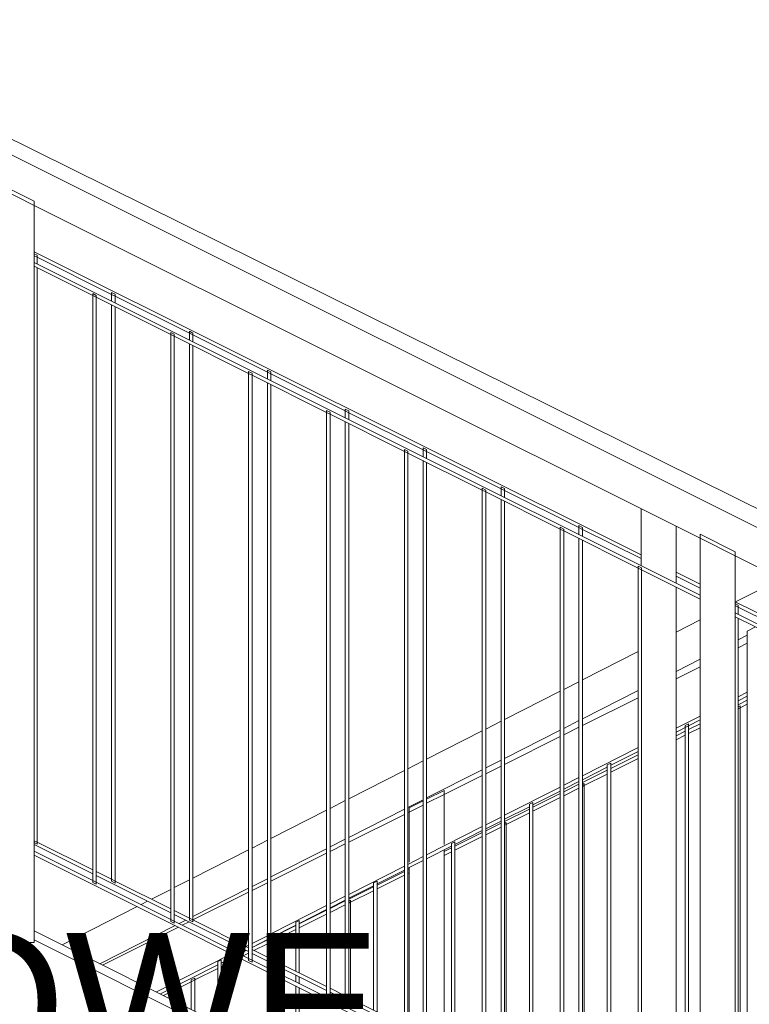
# Model space of a CAD drawing. Header units: centimetres. Extents: x -1103 to 10505, y -997 to 1780.
# Tile 90 of 102: x 10218 to 10322, y 205 to 345. Entities that reach past the tile are written whole.
import ezdxf

# ---------------------------------------------------------------- set-up
doc = ezdxf.new("R2010")
doc.units = ezdxf.units.CM
doc.header["$LTSCALE"] = 0.1
doc.header["$MEASUREMENT"] = 0
for name, color, linetype in [('2_barierki.ISTN', 7, 'Continuous'), ('2_lądowisko_IFC.ISTN', 7, 'Continuous'), ('3_opisy.K_IR', 7, 'Continuous')]:
    doc.layers.add(name, color=color, linetype=linetype)
doc.styles.add('GENERATED_STYLE_1', font='txt')

# ---------------------------------------------------------------- blocks, each defined once
blk = doc.blocks.new('ElemPrzekroju_731_2', base_point=(10358.23, -421.51))
at = {"layer": '2_lądowisko_IFC.ISTN', "color": 252, "linetype": 'Continuous', "lineweight": 9}
for p, q in [((10315.47, 167.8), (10220.47, 215.3)), ((10315.47, 166.51), (10220.47, 214.01))]:
    blk.add_line(p, q, dxfattribs=at)
blk = doc.blocks.new('ElemPrzekroju_837_2', base_point=(10358.23, -421.51))
at = {"layer": '2_barierki.ISTN', "color": 252, "linetype": 'Continuous', "lineweight": 0}
for p, q in [((10320.89, 255.68), (10322.19, 256.32)), ((10312.03, 251.25), (10315.47, 252.97)), ((10298.67, 244.58), (10306.61, 248.55)), ((10287.56, 239.04), (10295.5, 243)), ((10296, 243.25), (10298.17, 244.33)), ((10284.89, 237.7), (10287.06, 238.79)), ((10278.95, 234.74), (10284.39, 237.45)), ((10276.45, 233.49), (10278.95, 234.74)), ((10273.95, 232.25), (10275.95, 233.24)), ((10265.34, 227.95), (10273.28, 231.91)), ((10273.78, 232.16), (10273.95, 232.25)), ((10262.67, 226.61), (10264.84, 227.7)), ((10254.23, 222.4), (10262.17, 226.36)), ((10251.55, 221.07), (10253.73, 222.15)), ((10243.12, 216.85), (10251.05, 220.82)), ((10241.6, 216.1), (10242.56, 216.58)), ((10230.23, 210.42), (10241.04, 215.82))]:
    blk.add_line(p, q, dxfattribs=at)
blk = doc.blocks.new('ElemPrzekroju_839_2', base_point=(10358.23, -421.51))
at = {"layer": '2_barierki.ISTN', "color": 252, "linetype": 'Continuous', "lineweight": 0}
for p, q in [((10320.89, 247.54), (10322.19, 248.19)), ((10321.15, 247.11), (10322.19, 247.63)), ((10320.89, 246.98), (10321.15, 247.11)), ((10313.82, 244.02), (10315.47, 244.84)), ((10312.03, 243.12), (10313.32, 243.77)), ((10312.03, 242.56), (10313.32, 243.21)), ((10313.82, 243.46), (10315.47, 244.28)), ((10302.71, 238.47), (10306.61, 240.41)), ((10302.71, 237.91), (10306.61, 239.86)), ((10298.67, 236.45), (10302.21, 238.22)), ((10298.92, 236.02), (10302.21, 237.66)), ((10296, 235.12), (10298.17, 236.2)), ((10298.67, 235.89), (10298.92, 236.02)), ((10291.6, 232.92), (10295.5, 234.87)), ((10296, 234.56), (10298.17, 235.64)), ((10291.6, 232.36), (10295.5, 234.31)), ((10287.56, 230.9), (10291.1, 232.67)), ((10287.81, 230.47), (10291.1, 232.11)), ((10284.89, 229.57), (10287.06, 230.66)), ((10287.56, 230.35), (10287.81, 230.47)), ((10280.49, 227.38), (10284.39, 229.32)), ((10284.89, 229.01), (10287.06, 230.1)), ((10280.49, 226.82), (10284.39, 228.76)), ((10278.95, 226.61), (10279.99, 227.13)), ((10278.95, 226.05), (10279.99, 226.57)), ((10269.38, 221.83), (10273.28, 223.78)), ((10273.78, 224.03), (10273.95, 224.11)), ((10273.78, 223.47), (10273.95, 223.55)), ((10269.38, 221.27), (10273.28, 223.22)), ((10265.34, 219.81), (10268.88, 221.58)), ((10265.59, 219.38), (10268.88, 221.02)), ((10262.67, 218.48), (10264.84, 219.56)), ((10265.34, 219.25), (10265.59, 219.38)), ((10258.27, 216.28), (10262.17, 218.23)), ((10262.67, 217.92), (10264.84, 219)), ((10258.27, 215.73), (10262.17, 217.67)), ((10254.23, 214.27), (10257.77, 216.04)), ((10254.48, 213.83), (10257.77, 215.48)), ((10251.55, 212.93), (10253.73, 214.02)), ((10254.23, 213.71), (10254.48, 213.83)), ((10250.3, 211.75), (10251.05, 212.12)), ((10250.54, 212.43), (10250.71, 212.51)), ((10251.82, 212.51), (10253.73, 213.46)), ((10247.16, 210.18), (10249.74, 211.47)), ((10243.37, 208.29), (10246.66, 209.93)), ((10238.93, 206.07), (10242.87, 208.04)), ((10242.87, 208.04), (10243.37, 208.29))]:
    blk.add_line(p, q, dxfattribs=at)
blk = doc.blocks.new('ElemPrzekroju_844_2', base_point=(10358.23, -421.51))
at = {"layer": '2_barierki.ISTN', "color": 252, "linetype": 'Continuous', "lineweight": 0}
for p, q in [((10333.53, 267.85), (10009.53, 429.85)), ((10220.47, 318.79), (10215.47, 321.29)), ((10315.47, 271.29), (10220.47, 318.79)), ((10320.47, 268.79), (10315.47, 271.29)), ((10331.3, 263.38), (10320.47, 268.79))]:
    blk.add_line(p, q, dxfattribs=at)
blk = doc.blocks.new('ElemPrzekroju_845_2', base_point=(10358.23, -421.51))
at = {"layer": '2_barierki.ISTN', "color": 252, "linetype": 'Continuous', "lineweight": 0}
for p, q in [((10228.83, 222.48), (10220.47, 226.66)), ((10315.47, 178.6), (10220.47, 226.1)), ((10229.33, 222.23), (10228.83, 222.48)), ((10239.94, 216.93), (10229.33, 222.23)), ((10240.44, 216.68), (10239.94, 216.93)), ((10251.05, 211.37), (10240.44, 216.68)), ((10251.55, 211.12), (10251.05, 211.37)), ((10262.17, 205.82), (10251.55, 211.12)), ((10262.67, 205.57), (10262.17, 205.82)), ((10273.28, 200.26), (10262.67, 205.57))]:
    blk.add_line(p, q, dxfattribs=at)
blk = doc.blocks.new('ElemPrzekroju_846_2', base_point=(10358.23, -421.51))
at = {"layer": '2_barierki.ISTN', "color": 252, "linetype": 'Continuous', "lineweight": 0}
for p, q in [((10315.47, 263.16), (10220.47, 310.66)), ((10228.83, 305.92), (10220.47, 310.1)), ((10229.33, 305.67), (10228.83, 305.92)), ((10239.94, 300.37), (10229.33, 305.67)), ((10240.44, 300.12), (10239.94, 300.37)), ((10251.05, 294.81), (10240.44, 300.12)), ((10251.55, 294.56), (10251.05, 294.81)), ((10262.17, 289.26), (10251.55, 294.56)), ((10262.67, 289.01), (10262.17, 289.26)), ((10273.28, 283.7), (10262.67, 289.01)), ((10273.78, 283.45), (10273.28, 283.7)), ((10284.39, 278.15), (10273.78, 283.45)), ((10284.89, 277.9), (10284.39, 278.15)), ((10295.5, 272.59), (10284.89, 277.9)), ((10296, 272.34), (10295.5, 272.59)), ((10306.61, 267.04), (10296, 272.34)), ((10307.11, 266.79), (10306.61, 267.04)), ((10315.47, 262.6), (10307.11, 266.79)), ((10331.03, 255.38), (10320.47, 260.66)), ((10328.83, 255.92), (10320.47, 260.1))]:
    blk.add_line(p, q, dxfattribs=at)
blk = doc.blocks.new('ElemPrzekroju_883_2', base_point=(10358.23, -421.51))
at = {"layer": '2_barierki.ISTN', "color": 252, "linetype": 'Continuous', "lineweight": 0}
for p, q in [((10320.52, 262.22), (10324.69, 264.34)), ((10312.03, 257.9), (10315.47, 259.65)), ((10320.89, 256.81), (10322.19, 257.46)), ((10298.67, 251.1), (10306.61, 255.14)), ((10312.03, 252.31), (10315.47, 254.06)), ((10296, 249.74), (10298.17, 250.84)), ((10287.56, 245.44), (10295.5, 249.48)), ((10298.67, 245.53), (10306.61, 249.56)), ((10284.89, 244.08), (10287.06, 245.19)), ((10296, 244.18), (10298.17, 245.28)), ((10276.45, 239.78), (10284.39, 243.83)), ((10287.56, 239.89), (10295.5, 243.92)), ((10273.78, 238.42), (10275.95, 239.53)), ((10284.89, 238.54), (10287.06, 239.64)), ((10265.34, 234.13), (10273.28, 238.17)), ((10276.45, 234.26), (10284.39, 238.28)), ((10262.67, 232.77), (10264.84, 233.87)), ((10273.78, 232.9), (10275.95, 234)), ((10254.23, 228.47), (10262.17, 232.51)), ((10265.34, 228.62), (10273.28, 232.65)), ((10251.55, 227.11), (10253.73, 228.22)), ((10262.67, 227.26), (10264.84, 228.36)), ((10243.12, 222.82), (10251.05, 226.86)), ((10254.23, 222.98), (10262.17, 227.01)), ((10240.44, 221.46), (10242.62, 222.56)), ((10251.55, 221.62), (10253.73, 222.73)), ((10237.2, 219.81), (10239.94, 221.2)), ((10243.12, 217.34), (10251.05, 221.37)), ((10235.71, 219.05), (10236.65, 219.53)), ((10224.44, 213.31), (10235.15, 218.76)), ((10241.13, 216.33), (10242.08, 216.82)), ((10229.85, 210.61), (10240.58, 216.05))]:
    blk.add_line(p, q, dxfattribs=at)
blk = doc.blocks.new('ElemPrzekroju_885_2', base_point=(10358.23, -421.51))
at = {"layer": '2_barierki.ISTN', "color": 252, "linetype": 'Continuous', "lineweight": 0}
for p, q in [((10320.89, 248.69), (10322.19, 249.35)), ((10320.89, 248.13), (10322.19, 248.79)), ((10312.03, 244.2), (10315.47, 245.94)), ((10312.03, 243.64), (10315.47, 245.38)), ((10298.67, 237.41), (10306.61, 241.44)), ((10302.71, 238.91), (10306.61, 240.88)), ((10298.67, 236.85), (10302.21, 238.65)), ((10296, 236.06), (10298.17, 237.16)), ((10296, 235.5), (10298.17, 236.6)), ((10287.56, 231.78), (10295.5, 235.8)), ((10291.6, 233.27), (10295.5, 235.24)), ((10287.56, 231.21), (10291.1, 233.01)), ((10284.89, 230.42), (10287.06, 231.52)), ((10284.89, 229.86), (10287.06, 230.96)), ((10276.45, 226.14), (10284.39, 230.17)), ((10280.49, 227.63), (10284.39, 229.61)), ((10276.45, 225.58), (10279.99, 227.37)), ((10273.78, 224.78), (10275.95, 225.88)), ((10273.78, 224.22), (10275.95, 225.32)), ((10265.34, 220.5), (10273.28, 224.53)), ((10269.38, 221.99), (10273.28, 223.97)), ((10265.34, 219.94), (10268.88, 221.73)), ((10262.67, 219.14), (10264.84, 220.24)), ((10262.67, 218.58), (10264.84, 219.68)), ((10254.23, 214.86), (10262.17, 218.89)), ((10258.27, 216.35), (10262.17, 218.33)), ((10254.23, 214.3), (10257.77, 216.1)), ((10251.55, 213.5), (10253.73, 214.6)), ((10251.55, 212.94), (10253.73, 214.04)), ((10249.19, 212.3), (10250.15, 212.79)), ((10249.75, 212.03), (10250.7, 212.51)), ((10250.7, 213.07), (10251.05, 213.25)), ((10237.91, 206.58), (10248.64, 212.02)), ((10247.16, 210.71), (10249.19, 211.74)), ((10238.47, 206.3), (10246.66, 210.46))]:
    blk.add_line(p, q, dxfattribs=at)
blk = doc.blocks.new('ElemPrzekroju_888_2', base_point=(10358.23, -421.51))
at = {"layer": '2_barierki.ISTN', "color": 252, "linetype": 'Continuous', "lineweight": 0}
blk.add_line((10330.88, 271.91), (10009.53, 431.17), dxfattribs=at)
blk = doc.blocks.new('ElemPrzekroju_889_2', base_point=(10358.23, -421.51))
at = {"layer": '2_barierki.ISTN', "color": 252, "linetype": 'Continuous', "lineweight": 0}
for p, q in [((10220.89, 227.95), (10220.47, 228.16)), ((10228.83, 223.43), (10220.47, 227.6)), ((10228.83, 223.99), (10220.89, 227.95)), ((10231.5, 222.65), (10229.33, 223.74)), ((10239.94, 217.88), (10229.33, 223.18)), ((10232, 222.4), (10231.5, 222.65)), ((10239.94, 218.44), (10232, 222.4)), ((10242.62, 217.11), (10240.44, 218.19)), ((10251.05, 212.33), (10240.44, 217.63)), ((10243.12, 216.86), (10242.62, 217.11)), ((10251.05, 212.89), (10243.12, 216.86)), ((10253.73, 211.56), (10251.55, 212.64)), ((10262.17, 206.79), (10251.55, 212.08)), ((10254.23, 211.31), (10253.73, 211.56)), ((10262.17, 207.35), (10254.23, 211.31)), ((10264.84, 206.01), (10262.67, 207.1)), ((10273.28, 201.24), (10262.67, 206.54)), ((10265.34, 205.76), (10264.84, 206.01)), ((10273.28, 201.8), (10265.34, 205.76))]:
    blk.add_line(p, q, dxfattribs=at)
blk = doc.blocks.new('ElemPrzekroju_890_2', base_point=(10358.23, -421.51))
at = {"layer": '2_barierki.ISTN', "color": 252, "linetype": 'Continuous', "lineweight": 0}
for p, q in [((10307.03, 268.95), (10220.47, 312.16)), ((10220.89, 311.39), (10220.47, 311.6)), ((10231.5, 306.09), (10220.89, 311.39)), ((10232, 305.84), (10231.5, 306.09)), ((10242.62, 300.55), (10232, 305.84)), ((10243.12, 300.3), (10242.62, 300.55)), ((10253.73, 295), (10243.12, 300.3)), ((10254.23, 294.75), (10253.73, 295)), ((10264.84, 289.46), (10254.23, 294.75)), ((10265.34, 289.21), (10264.84, 289.46)), ((10275.95, 283.91), (10265.34, 289.21)), ((10276.45, 283.66), (10275.95, 283.91)), ((10287.06, 278.36), (10276.45, 283.66)), ((10287.56, 278.11), (10287.06, 278.36)), ((10298.17, 272.82), (10287.56, 278.11)), ((10298.67, 272.57), (10298.17, 272.82)), ((10307.03, 268.39), (10298.67, 272.57)), ((10315.47, 264.74), (10312.03, 266.46)), ((10315.47, 264.18), (10312.03, 265.9)), ((10326.1, 259.44), (10320.47, 262.25)), ((10320.89, 261.48), (10320.47, 261.69)), ((10326.1, 258.88), (10320.89, 261.48))]:
    blk.add_line(p, q, dxfattribs=at)
blk = doc.blocks.new('ElemPrzekroju_1266_2', base_point=(10358.23, -421.51))
at = {"layer": '2_barierki.ISTN', "color": 252, "linetype": 'Continuous', "lineweight": 0}
for p, q in [((10276.45, 234.08), (10278.95, 235.33)), ((10278.95, 234.74), (10278.95, 235.33)), ((10278.95, 227.61), (10278.95, 234.74)), ((10273.95, 232.83), (10275.95, 233.83)), ((10273.95, 232.25), (10273.95, 232.83)), ((10273.95, 225.09), (10273.95, 232.25)), ((10278.95, 198.97), (10278.95, 226.85)), ((10278.95, 226.85), (10278.95, 226.85)), ((10273.95, 201.46), (10273.95, 224.31)), ((10273.95, 199.92), (10273.95, 200.91)), ((10273.95, 188.56), (10273.95, 199.36)), ((10278.95, 197.42), (10278.95, 198.41)), ((10278.95, 197.42), (10278.95, 197.42)), ((10278.95, 186.06), (10278.95, 196.86)), ((10273.95, 140.98), (10273.95, 166.2)), ((10278.95, 143.51), (10278.95, 163.7)), ((10278.95, 134.49), (10278.95, 142.95)), ((10278.95, 142.95), (10278.95, 142.95)), ((10273.95, 134.49), (10273.95, 140.42))]:
    blk.add_line(p, q, dxfattribs=at)
blk = doc.blocks.new('ElemPrzekroju_1272_2', base_point=(10358.23, -421.51))
at = {"layer": '2_barierki.ISTN', "color": 252, "linetype": 'Continuous', "lineweight": 0}
for p, q in [((10242.87, 208.32), (10243.37, 208.57)), ((10242.87, 208.04), (10242.87, 208.32)), ((10242.87, 204.1), (10242.87, 208.04)), ((10243.37, 208.29), (10243.37, 208.57)), ((10243.37, 203.85), (10243.37, 208.29)), ((10242.87, 134.49), (10242.87, 181.74)), ((10243.37, 134.49), (10243.37, 181.49))]:
    blk.add_line(p, q, dxfattribs=at)
blk = doc.blocks.new('ElemPrzekroju_1273_2', base_point=(10358.23, -421.51))
at = {"layer": '2_barierki.ISTN', "color": 252, "linetype": 'Continuous', "lineweight": 0}
for p, q in [((10254.23, 213.99), (10254.48, 214.11)), ((10254.48, 213.83), (10254.48, 214.11)), ((10254.48, 211.18), (10254.48, 213.83)), ((10253.98, 209.91), (10253.98, 210.87)), ((10253.98, 198.55), (10253.98, 209.35)), ((10254.48, 209.66), (10254.48, 210.62)), ((10254.48, 198.3), (10254.48, 209.1)), ((10253.98, 134.49), (10253.98, 176.19)), ((10254.48, 134.49), (10254.48, 175.94))]:
    blk.add_line(p, q, dxfattribs=at)
blk = doc.blocks.new('ElemPrzekroju_1274_2', base_point=(10358.23, -421.51))
at = {"layer": '2_barierki.ISTN', "color": 252, "linetype": 'Continuous', "lineweight": 0}
for p, q in [((10265.34, 219.53), (10265.59, 219.66)), ((10265.59, 219.38), (10265.59, 219.66)), ((10265.59, 205.64), (10265.59, 219.38)), ((10265.09, 204.35), (10265.09, 205.33)), ((10265.59, 204.1), (10265.59, 205.08)), ((10265.09, 192.99), (10265.09, 203.8)), ((10265.59, 192.74), (10265.59, 203.55)), ((10265.09, 136.5), (10265.09, 170.63)), ((10265.59, 136.76), (10265.59, 170.38)), ((10265.09, 135.69), (10265.09, 135.94)), ((10265.09, 135.41), (10265.09, 135.69)), ((10265.09, 135.41), (10265.59, 135.66)), ((10265.59, 135.94), (10265.59, 136.2)), ((10265.59, 136.2), (10265.59, 136.2)), ((10265.59, 135.66), (10265.59, 135.94))]:
    blk.add_line(p, q, dxfattribs=at)
blk = doc.blocks.new('ElemPrzekroju_1275_2', base_point=(10358.23, -421.51))
at = {"layer": '2_barierki.ISTN', "color": 252, "linetype": 'Continuous', "lineweight": 0}
for p, q in [((10287.56, 230.63), (10287.81, 230.75)), ((10287.81, 230.47), (10287.81, 230.75)), ((10287.81, 194.55), (10287.81, 230.47)), ((10287.31, 193.24), (10287.31, 194.24)), ((10287.81, 192.99), (10287.81, 193.99)), ((10287.31, 181.88), (10287.31, 192.68)), ((10287.81, 181.63), (10287.81, 192.43)), ((10287.31, 147.73), (10287.31, 159.52)), ((10287.81, 147.99), (10287.81, 159.27)), ((10287.31, 146.78), (10287.31, 147.17)), ((10287.31, 146.5), (10287.31, 146.78)), ((10287.31, 146.5), (10287.81, 146.75)), ((10287.81, 147.03), (10287.81, 147.42)), ((10287.81, 147.42), (10287.81, 147.42)), ((10287.81, 146.75), (10287.81, 147.03))]:
    blk.add_line(p, q, dxfattribs=at)
blk = doc.blocks.new('ElemPrzekroju_1276_2', base_point=(10358.23, -421.51))
at = {"layer": '2_barierki.ISTN', "color": 252, "linetype": 'Continuous', "lineweight": 0}
for p, q in [((10298.67, 236.17), (10298.92, 236.3)), ((10298.92, 236.02), (10298.92, 236.3)), ((10298.92, 189), (10298.92, 236.02)), ((10298.42, 187.69), (10298.42, 188.69)), ((10298.92, 187.44), (10298.92, 188.44)), ((10298.42, 176.32), (10298.42, 187.13)), ((10298.92, 176.07), (10298.92, 186.88)), ((10298.42, 153.35), (10298.42, 153.96)), ((10298.92, 153.6), (10298.92, 153.71)), ((10298.42, 152.33), (10298.42, 152.79)), ((10298.42, 152.05), (10298.42, 152.33)), ((10298.42, 152.05), (10298.92, 152.3)), ((10298.92, 152.58), (10298.92, 153.04)), ((10298.92, 153.04), (10298.92, 153.04)), ((10298.92, 152.3), (10298.92, 152.58))]:
    blk.add_line(p, q, dxfattribs=at)
blk = doc.blocks.new('ElemPrzekroju_1277_2', base_point=(10358.23, -421.51))
at = {"layer": '2_barierki.ISTN', "color": 252, "linetype": 'Continuous', "lineweight": 0}
for p, q in [((10320.89, 247.26), (10321.15, 247.39)), ((10321.15, 247.11), (10321.15, 247.39)), ((10321.15, 177.91), (10321.15, 247.11)), ((10320.65, 176.58), (10320.65, 177.6)), ((10321.15, 176.33), (10321.15, 177.35)), ((10320.65, 165.21), (10320.65, 176.02)), ((10321.15, 164.96), (10321.15, 175.77))]:
    blk.add_line(p, q, dxfattribs=at)
blk = doc.blocks.new('ElemPrzekroju_1305_2', base_point=(10358.23, -421.51))
at = {"layer": '2_barierki.ISTN', "color": 252, "linetype": 'Continuous', "lineweight": 0}
for p, q in [((10315.47, 271.88), (10320.47, 269.38)), ((10315.47, 271.29), (10315.47, 271.88)), ((10315.47, 163.63), (10315.47, 271.29)), ((10320.47, 268.79), (10320.47, 269.38)), ((10320.47, 163.63), (10320.47, 268.79)), ((10315.47, 163.63), (10320.47, 163.63))]:
    blk.add_line(p, q, dxfattribs=at)
blk = doc.blocks.new('ElemPrzekroju_1307_2', base_point=(10358.23, -421.51))
at = {"layer": '2_barierki.ISTN', "color": 252, "linetype": 'Continuous', "lineweight": 0}
for p, q in [((10215.47, 321.88), (10220.47, 319.38)), ((10215.47, 321.29), (10215.47, 321.88)), ((10215.47, 213.63), (10215.47, 321.29)), ((10220.47, 318.79), (10220.47, 319.38)), ((10220.47, 213.63), (10220.47, 318.79)), ((10215.47, 213.63), (10220.47, 213.63))]:
    blk.add_line(p, q, dxfattribs=at)
blk = doc.blocks.new('ElemPrzekroju_1308_2', base_point=(10358.23, -421.51))
at = {"layer": '2_barierki.ISTN', "color": 252, "linetype": 'Continuous', "lineweight": 0}
for p, q in [((10306.61, 267.32), (10307.11, 267.07)), ((10306.61, 267.04), (10306.61, 267.32)), ((10306.61, 183.59), (10306.61, 267.04)), ((10307.11, 266.79), (10307.11, 267.07)), ((10307.11, 183.34), (10307.11, 266.79)), ((10306.61, 183.32), (10306.61, 183.59)), ((10306.61, 183.32), (10307.11, 183.07)), ((10307.11, 183.07), (10307.11, 183.34))]:
    blk.add_line(p, q, dxfattribs=at)
blk = doc.blocks.new('ElemPrzekroju_1309_2', base_point=(10358.23, -421.51))
at = {"layer": '2_barierki.ISTN', "color": 252, "linetype": 'Continuous', "lineweight": 0}
for p, q in [((10295.5, 272.87), (10296, 272.62)), ((10295.5, 272.59), (10295.5, 272.87)), ((10295.5, 189.15), (10295.5, 272.59)), ((10296, 272.34), (10296, 272.62)), ((10296, 188.9), (10296, 272.34)), ((10295.5, 188.87), (10295.5, 189.15)), ((10295.5, 188.87), (10296, 188.62)), ((10296, 188.62), (10296, 188.9))]:
    blk.add_line(p, q, dxfattribs=at)
blk = doc.blocks.new('ElemPrzekroju_1310_2', base_point=(10358.23, -421.51))
at = {"layer": '2_barierki.ISTN', "color": 252, "linetype": 'Continuous', "lineweight": 0}
for p, q in [((10284.39, 278.43), (10284.89, 278.18)), ((10284.39, 278.15), (10284.39, 278.43)), ((10284.39, 194.71), (10284.39, 278.15)), ((10284.89, 277.9), (10284.89, 278.18)), ((10284.89, 194.46), (10284.89, 277.9)), ((10284.39, 194.43), (10284.39, 194.71)), ((10284.39, 194.43), (10284.89, 194.18)), ((10284.89, 194.18), (10284.89, 194.46))]:
    blk.add_line(p, q, dxfattribs=at)
blk = doc.blocks.new('ElemPrzekroju_1311_2', base_point=(10358.23, -421.51))
at = {"layer": '2_barierki.ISTN', "color": 252, "linetype": 'Continuous', "lineweight": 0}
for p, q in [((10273.28, 283.98), (10273.78, 283.73)), ((10273.28, 283.7), (10273.28, 283.98)), ((10273.78, 283.45), (10273.78, 283.73)), ((10273.28, 200.26), (10273.28, 283.7)), ((10273.78, 200.01), (10273.78, 283.45)), ((10273.28, 199.98), (10273.28, 200.26)), ((10273.28, 199.98), (10273.78, 199.73)), ((10273.78, 199.73), (10273.78, 200.01))]:
    blk.add_line(p, q, dxfattribs=at)
blk = doc.blocks.new('ElemPrzekroju_1312_2', base_point=(10358.23, -421.51))
at = {"layer": '2_barierki.ISTN', "color": 252, "linetype": 'Continuous', "lineweight": 0}
for p, q in [((10262.17, 289.54), (10262.67, 289.29)), ((10262.17, 289.26), (10262.17, 289.54)), ((10262.17, 205.82), (10262.17, 289.26)), ((10262.67, 289.01), (10262.67, 289.29)), ((10262.67, 205.57), (10262.67, 289.01)), ((10262.17, 205.54), (10262.17, 205.82)), ((10262.17, 205.54), (10262.67, 205.29)), ((10262.67, 205.29), (10262.67, 205.57))]:
    blk.add_line(p, q, dxfattribs=at)
blk = doc.blocks.new('ElemPrzekroju_1313_2', base_point=(10358.23, -421.51))
at = {"layer": '2_barierki.ISTN', "color": 252, "linetype": 'Continuous', "lineweight": 0}
for p, q in [((10251.05, 295.09), (10251.55, 294.84)), ((10251.05, 294.81), (10251.05, 295.09)), ((10251.05, 211.37), (10251.05, 294.81)), ((10251.55, 294.56), (10251.55, 294.84)), ((10251.55, 211.12), (10251.55, 294.56)), ((10251.05, 211.09), (10251.05, 211.37)), ((10251.05, 211.09), (10251.55, 210.84)), ((10251.55, 210.84), (10251.55, 211.12))]:
    blk.add_line(p, q, dxfattribs=at)
blk = doc.blocks.new('ElemPrzekroju_1314_2', base_point=(10358.23, -421.51))
at = {"layer": '2_barierki.ISTN', "color": 252, "linetype": 'Continuous', "lineweight": 0}
for p, q in [((10239.94, 300.65), (10240.44, 300.4)), ((10239.94, 300.37), (10239.94, 300.65)), ((10239.94, 216.93), (10239.94, 300.37)), ((10240.44, 300.12), (10240.44, 300.4)), ((10240.44, 216.68), (10240.44, 300.12)), ((10239.94, 216.65), (10239.94, 216.93)), ((10239.94, 216.65), (10240.44, 216.4)), ((10240.44, 216.4), (10240.44, 216.68))]:
    blk.add_line(p, q, dxfattribs=at)
blk = doc.blocks.new('ElemPrzekroju_1315_2', base_point=(10358.23, -421.51))
at = {"layer": '2_barierki.ISTN', "color": 252, "linetype": 'Continuous', "lineweight": 0}
for p, q in [((10228.83, 306.2), (10229.33, 305.95)), ((10228.83, 305.92), (10228.83, 306.2)), ((10228.83, 222.48), (10228.83, 305.92)), ((10229.33, 305.67), (10229.33, 305.95)), ((10229.33, 222.23), (10229.33, 305.67)), ((10228.83, 222.2), (10228.83, 222.48)), ((10228.83, 222.2), (10229.33, 221.95)), ((10229.33, 221.95), (10229.33, 222.23))]:
    blk.add_line(p, q, dxfattribs=at)
blk = doc.blocks.new('ElemPrzekroju_1540_2', base_point=(10358.23, -421.51))
at = {"layer": '2_barierki.ISTN', "color": 252, "linetype": 'Continuous', "lineweight": 0}
for p, q in [((10307.03, 267.38), (10307.03, 275.51)), ((10312.03, 264.88), (10312.03, 273.01)), ((10312.03, 180.88), (10312.03, 264.32)), ((10307.03, 172.02), (10307.03, 182.82)), ((10312.03, 169.52), (10312.03, 180.32))]:
    blk.add_line(p, q, dxfattribs=at)
blk = doc.blocks.new('ElemPrzekroju_1541_2', base_point=(10358.23, -421.51))
at = {"layer": '2_barierki.ISTN', "color": 252, "linetype": 'Continuous', "lineweight": 0}
for p, q in [((10320.47, 261.97), (10320.89, 261.76)), ((10320.89, 261.48), (10320.89, 261.76)), ((10320.89, 260.45), (10320.89, 261.48)), ((10320.89, 178.03), (10320.89, 259.89)), ((10320.47, 177.97), (10320.89, 177.76)), ((10320.89, 177.76), (10320.89, 178.03))]:
    blk.add_line(p, q, dxfattribs=at)
blk = doc.blocks.new('ElemPrzekroju_1543_2', base_point=(10358.23, -421.51))
at = {"layer": '2_barierki.ISTN', "color": 252, "linetype": 'Continuous', "lineweight": 0}
for p, q in [((10298.17, 273.1), (10298.67, 272.85)), ((10298.17, 272.82), (10298.17, 273.1)), ((10298.17, 271.81), (10298.17, 272.82)), ((10298.67, 272.57), (10298.67, 272.85)), ((10298.67, 271.56), (10298.67, 272.57)), ((10298.17, 189.38), (10298.17, 271.26)), ((10298.67, 189.13), (10298.67, 271.01)), ((10298.17, 189.1), (10298.17, 189.38)), ((10298.17, 189.1), (10298.67, 188.85)), ((10298.67, 188.85), (10298.67, 189.13))]:
    blk.add_line(p, q, dxfattribs=at)
blk = doc.blocks.new('ElemPrzekroju_1544_2', base_point=(10358.23, -421.51))
at = {"layer": '2_barierki.ISTN', "color": 252, "linetype": 'Continuous', "lineweight": 0}
for p, q in [((10287.06, 278.64), (10287.56, 278.39)), ((10287.06, 278.36), (10287.06, 278.64)), ((10287.06, 277.37), (10287.06, 278.36)), ((10287.56, 278.11), (10287.56, 278.39)), ((10287.56, 277.12), (10287.56, 278.11)), ((10287.06, 194.92), (10287.06, 276.81)), ((10287.56, 194.67), (10287.56, 276.56)), ((10287.06, 194.64), (10287.06, 194.92)), ((10287.06, 194.64), (10287.56, 194.39)), ((10287.56, 194.39), (10287.56, 194.67))]:
    blk.add_line(p, q, dxfattribs=at)
blk = doc.blocks.new('ElemPrzekroju_1545_2', base_point=(10358.23, -421.51))
at = {"layer": '2_barierki.ISTN', "color": 252, "linetype": 'Continuous', "lineweight": 0}
for p, q in [((10275.95, 284.19), (10276.45, 283.94)), ((10275.95, 283.91), (10275.95, 284.19)), ((10275.95, 282.93), (10275.95, 283.91)), ((10276.45, 283.66), (10276.45, 283.94)), ((10275.95, 200.47), (10275.95, 282.37)), ((10276.45, 282.68), (10276.45, 283.66)), ((10276.45, 200.22), (10276.45, 282.12)), ((10275.95, 200.19), (10275.95, 200.47)), ((10275.95, 200.19), (10276.45, 199.94)), ((10276.45, 199.94), (10276.45, 200.22))]:
    blk.add_line(p, q, dxfattribs=at)
blk = doc.blocks.new('ElemPrzekroju_1546_2', base_point=(10358.23, -421.51))
at = {"layer": '2_barierki.ISTN', "color": 252, "linetype": 'Continuous', "lineweight": 0}
for p, q in [((10264.84, 289.73), (10265.34, 289.48)), ((10264.84, 289.46), (10264.84, 289.73)), ((10264.84, 288.48), (10264.84, 289.46)), ((10265.34, 289.21), (10265.34, 289.48)), ((10265.34, 288.23), (10265.34, 289.21)), ((10264.84, 206.01), (10264.84, 287.92)), ((10265.34, 205.76), (10265.34, 287.67)), ((10264.84, 205.73), (10264.84, 206.01)), ((10264.84, 205.73), (10265.34, 205.48)), ((10265.34, 205.48), (10265.34, 205.76))]:
    blk.add_line(p, q, dxfattribs=at)
blk = doc.blocks.new('ElemPrzekroju_1547_2', base_point=(10358.23, -421.51))
at = {"layer": '2_barierki.ISTN', "color": 252, "linetype": 'Continuous', "lineweight": 0}
for p, q in [((10253.73, 295.28), (10254.23, 295.03)), ((10253.73, 295), (10253.73, 295.28)), ((10253.73, 294.04), (10253.73, 295)), ((10254.23, 294.75), (10254.23, 295.03)), ((10254.23, 293.79), (10254.23, 294.75)), ((10253.73, 211.56), (10253.73, 293.48)), ((10254.23, 211.31), (10254.23, 293.23)), ((10253.73, 211.28), (10253.73, 211.56)), ((10253.73, 211.28), (10254.23, 211.03)), ((10254.23, 211.03), (10254.23, 211.31))]:
    blk.add_line(p, q, dxfattribs=at)
blk = doc.blocks.new('ElemPrzekroju_1548_2', base_point=(10358.23, -421.51))
at = {"layer": '2_barierki.ISTN', "color": 252, "linetype": 'Continuous', "lineweight": 0}
for p, q in [((10242.62, 300.83), (10243.12, 300.58)), ((10242.62, 300.55), (10242.62, 300.83)), ((10243.12, 300.3), (10243.12, 300.58)), ((10242.62, 299.59), (10242.62, 300.55)), ((10243.12, 299.34), (10243.12, 300.3)), ((10242.62, 217.11), (10242.62, 299.03)), ((10243.12, 216.86), (10243.12, 298.78)), ((10242.62, 216.83), (10242.62, 217.11)), ((10242.62, 216.83), (10243.12, 216.58)), ((10243.12, 216.58), (10243.12, 216.86))]:
    blk.add_line(p, q, dxfattribs=at)
blk = doc.blocks.new('ElemPrzekroju_1549_2', base_point=(10358.23, -421.51))
at = {"layer": '2_barierki.ISTN', "color": 252, "linetype": 'Continuous', "lineweight": 0}
for p, q in [((10231.5, 306.37), (10232, 306.12)), ((10231.5, 306.09), (10231.5, 306.37)), ((10231.5, 305.15), (10231.5, 306.09)), ((10232, 305.84), (10232, 306.12)), ((10232, 304.9), (10232, 305.84)), ((10231.5, 222.65), (10231.5, 304.59)), ((10232, 222.4), (10232, 304.34)), ((10231.5, 222.37), (10231.5, 222.65)), ((10231.5, 222.37), (10232, 222.12)), ((10232, 222.12), (10232, 222.4))]:
    blk.add_line(p, q, dxfattribs=at)
blk = doc.blocks.new('ElemPrzekroju_1550_2', base_point=(10358.23, -421.51))
at = {"layer": '2_barierki.ISTN', "color": 252, "linetype": 'Continuous', "lineweight": 0}
for p, q in [((10220.47, 311.88), (10220.89, 311.67)), ((10220.89, 311.39), (10220.89, 311.67)), ((10220.89, 310.45), (10220.89, 311.39)), ((10220.89, 227.95), (10220.89, 309.89)), ((10220.47, 227.88), (10220.89, 227.67)), ((10220.89, 227.67), (10220.89, 227.95))]:
    blk.add_line(p, q, dxfattribs=at)
blk = doc.blocks.new('ElemPrzekroju_1720_2', base_point=(10358.23, -421.51))
at = {"layer": '2_barierki.ISTN', "color": 252, "linetype": 'Continuous', "lineweight": 0}
for p, q in [((10246.66, 210.91), (10247.16, 211.16)), ((10246.66, 202.21), (10246.66, 210.91)), ((10247.16, 201.96), (10247.16, 211.16)), ((10246.66, 134.49), (10246.66, 179.85)), ((10247.16, 134.49), (10247.16, 179.6))]:
    blk.add_line(p, q, dxfattribs=at)
blk = doc.blocks.new('ElemPrzekroju_1721_2', base_point=(10358.23, -421.51))
at = {"layer": '2_barierki.ISTN', "color": 252, "linetype": 'Continuous', "lineweight": 0}
for p, q in [((10257.77, 216.52), (10258.27, 216.78)), ((10257.77, 209.54), (10257.77, 216.52)), ((10258.27, 209.29), (10258.27, 216.78)), ((10257.77, 208.01), (10257.77, 208.98)), ((10258.27, 207.76), (10258.27, 208.73)), ((10257.77, 196.65), (10257.77, 207.46)), ((10258.27, 196.4), (10258.27, 207.21)), ((10257.77, 134.49), (10257.77, 174.29)), ((10258.27, 134.49), (10258.27, 174.04))]:
    blk.add_line(p, q, dxfattribs=at)
blk = doc.blocks.new('ElemPrzekroju_1722_2', base_point=(10358.23, -421.51))
at = {"layer": '2_barierki.ISTN', "color": 252, "linetype": 'Continuous', "lineweight": 0}
for p, q in [((10268.88, 222.14), (10269.38, 222.39)), ((10268.88, 204), (10268.88, 222.14)), ((10269.38, 203.75), (10269.38, 222.39)), ((10268.88, 202.46), (10268.88, 203.44)), ((10269.38, 202.21), (10269.38, 203.19)), ((10268.88, 191.1), (10268.88, 201.9)), ((10269.38, 190.85), (10269.38, 201.65)), ((10268.88, 138.42), (10268.88, 168.73)), ((10269.38, 138.67), (10269.38, 168.48)), ((10268.88, 138.14), (10268.88, 138.42)), ((10268.88, 138.14), (10269.38, 138.39)), ((10269.38, 138.39), (10269.38, 138.67))]:
    blk.add_line(p, q, dxfattribs=at)
blk = doc.blocks.new('ElemPrzekroju_1723_2', base_point=(10358.23, -421.51))
at = {"layer": '2_barierki.ISTN', "color": 252, "linetype": 'Continuous', "lineweight": 0}
for p, q in [((10279.99, 227.75), (10280.49, 228.01)), ((10279.99, 198.45), (10279.99, 227.75)), ((10280.49, 198.2), (10280.49, 228.01)), ((10279.99, 196.9), (10279.99, 197.89)), ((10280.49, 196.65), (10280.49, 197.64)), ((10279.99, 185.54), (10279.99, 196.34)), ((10280.49, 185.29), (10280.49, 196.09)), ((10279.99, 144.03), (10279.99, 163.18)), ((10280.49, 144.29), (10280.49, 162.93)), ((10279.99, 143.75), (10279.99, 144.03)), ((10279.99, 143.75), (10280.49, 144.01)), ((10280.49, 144.01), (10280.49, 144.29))]:
    blk.add_line(p, q, dxfattribs=at)
blk = doc.blocks.new('ElemPrzekroju_1724_2', base_point=(10358.23, -421.51))
at = {"layer": '2_barierki.ISTN', "color": 252, "linetype": 'Continuous', "lineweight": 0}
for p, q in [((10291.1, 233.37), (10291.6, 233.62)), ((10291.1, 192.9), (10291.1, 233.37)), ((10291.6, 192.65), (10291.6, 233.62)), ((10291.1, 191.35), (10291.1, 192.35)), ((10291.6, 191.1), (10291.6, 192.1)), ((10291.1, 179.98), (10291.1, 190.79)), ((10291.6, 179.73), (10291.6, 190.54)), ((10291.1, 149.65), (10291.1, 157.62)), ((10291.6, 149.9), (10291.6, 157.37)), ((10291.1, 149.37), (10291.1, 149.65)), ((10291.1, 149.37), (10291.6, 149.62)), ((10291.6, 149.62), (10291.6, 149.9))]:
    blk.add_line(p, q, dxfattribs=at)
blk = doc.blocks.new('ElemPrzekroju_1725_2', base_point=(10358.23, -421.51))
at = {"layer": '2_barierki.ISTN', "color": 252, "linetype": 'Continuous', "lineweight": 0}
for p, q in [((10302.21, 238.98), (10302.71, 239.23)), ((10302.21, 187.36), (10302.21, 238.98)), ((10302.71, 187.11), (10302.71, 239.23)), ((10302.21, 185.79), (10302.21, 186.8)), ((10302.71, 185.54), (10302.71, 186.55)), ((10302.21, 174.43), (10302.21, 185.23)), ((10302.71, 174.18), (10302.71, 184.98))]:
    blk.add_line(p, q, dxfattribs=at)
blk = doc.blocks.new('ElemPrzekroju_1726_2', base_point=(10358.23, -421.51))
at = {"layer": '2_barierki.ISTN', "color": 252, "linetype": 'Continuous', "lineweight": 0}
for p, q in [((10313.32, 244.6), (10313.82, 244.85)), ((10313.32, 244.31), (10313.32, 244.6)), ((10313.82, 244.56), (10313.82, 244.85)), ((10313.82, 244.55), (10313.82, 244.56)), ((10313.82, 181.56), (10313.82, 244.55)), ((10313.32, 244.29), (10313.32, 244.31)), ((10313.32, 181.81), (10313.32, 244.29)), ((10313.32, 180.24), (10313.32, 181.25)), ((10313.82, 179.99), (10313.82, 181)), ((10313.32, 168.87), (10313.32, 179.68)), ((10313.82, 168.62), (10313.82, 179.43))]:
    blk.add_line(p, q, dxfattribs=at)
blk = doc.blocks.new('ElemPrzekroju_1730_2', base_point=(10358.23, -421.51))
at = {"layer": '2_barierki.ISTN', "color": 252, "linetype": 'Continuous', "lineweight": 0}
for p, q in [((10325.49, 259.74), (10326.1, 260.05)), ((10322.19, 258.07), (10323.35, 258.66)), ((10323.91, 258.95), (10324.93, 259.46)), ((10322.19, 177.39), (10322.19, 258.07)), ((10322.19, 175.81), (10322.19, 176.83)), ((10322.19, 164.44), (10322.19, 175.25))]:
    blk.add_line(p, q, dxfattribs=at)

msp = doc.modelspace()

# ---------------------------------------------------------------- block references
at = {"layer": '2_barierki.ISTN', "lineweight": 0}
for name in ['ElemPrzekroju_844_2', 'ElemPrzekroju_888_2', 'ElemPrzekroju_890_2', 'ElemPrzekroju_846_2', 'ElemPrzekroju_889_2', 'ElemPrzekroju_845_2', 'ElemPrzekroju_1307_2', 'ElemPrzekroju_1550_2', 'ElemPrzekroju_1315_2', 'ElemPrzekroju_1549_2', 'ElemPrzekroju_1314_2', 'ElemPrzekroju_1548_2', 'ElemPrzekroju_1313_2', 'ElemPrzekroju_1547_2', 'ElemPrzekroju_1312_2', 'ElemPrzekroju_1546_2', 'ElemPrzekroju_1311_2', 'ElemPrzekroju_1545_2', 'ElemPrzekroju_1310_2', 'ElemPrzekroju_1544_2', 'ElemPrzekroju_1540_2', 'ElemPrzekroju_1309_2', 'ElemPrzekroju_1543_2', 'ElemPrzekroju_1305_2', 'ElemPrzekroju_1308_2', 'ElemPrzekroju_883_2', 'ElemPrzekroju_837_2', 'ElemPrzekroju_1541_2', 'ElemPrzekroju_1730_2', 'ElemPrzekroju_885_2', 'ElemPrzekroju_839_2', 'ElemPrzekroju_1277_2', 'ElemPrzekroju_1726_2', 'ElemPrzekroju_1725_2', 'ElemPrzekroju_1276_2', 'ElemPrzekroju_1266_2', 'ElemPrzekroju_1724_2', 'ElemPrzekroju_1275_2', 'ElemPrzekroju_1723_2', 'ElemPrzekroju_1722_2', 'ElemPrzekroju_1274_2', 'ElemPrzekroju_1721_2', 'ElemPrzekroju_1273_2', 'ElemPrzekroju_1720_2', 'ElemPrzekroju_1272_2']:
    msp.add_blockref(name, (10358.23, -421.51), dxfattribs=at)
at = {"layer": '2_lądowisko_IFC.ISTN', "lineweight": 0}
msp.add_blockref('ElemPrzekroju_731_2', (10358.23, -421.51), dxfattribs=at)

# ---------------------------------------------------------------- texts
at = {"layer": '3_opisy.K_IR', "color": 7, "linetype": 'Continuous', "lineweight": 0, "insert": (9728.24, 158.01), "char_height": 20, "attachment_point": 7, "line_spacing_factor": 0.928077, "style": 'GENERATED_STYLE_1'}
msp.add_mtext('\\A1;{\\pql;\\fArial|b0|i0|c238|p38;PROJEKTOWANE SCHODY ŻELB\\fArial|b0|i0|c238|p38;E\\fArial|b0|i0|c238|p38;TOWE \\P\\pql;\\fArial|b0|i0|c238|p38;wg branży konstrukcyjnej }', dxfattribs=at)

doc.saveas('drawing.dxf')
